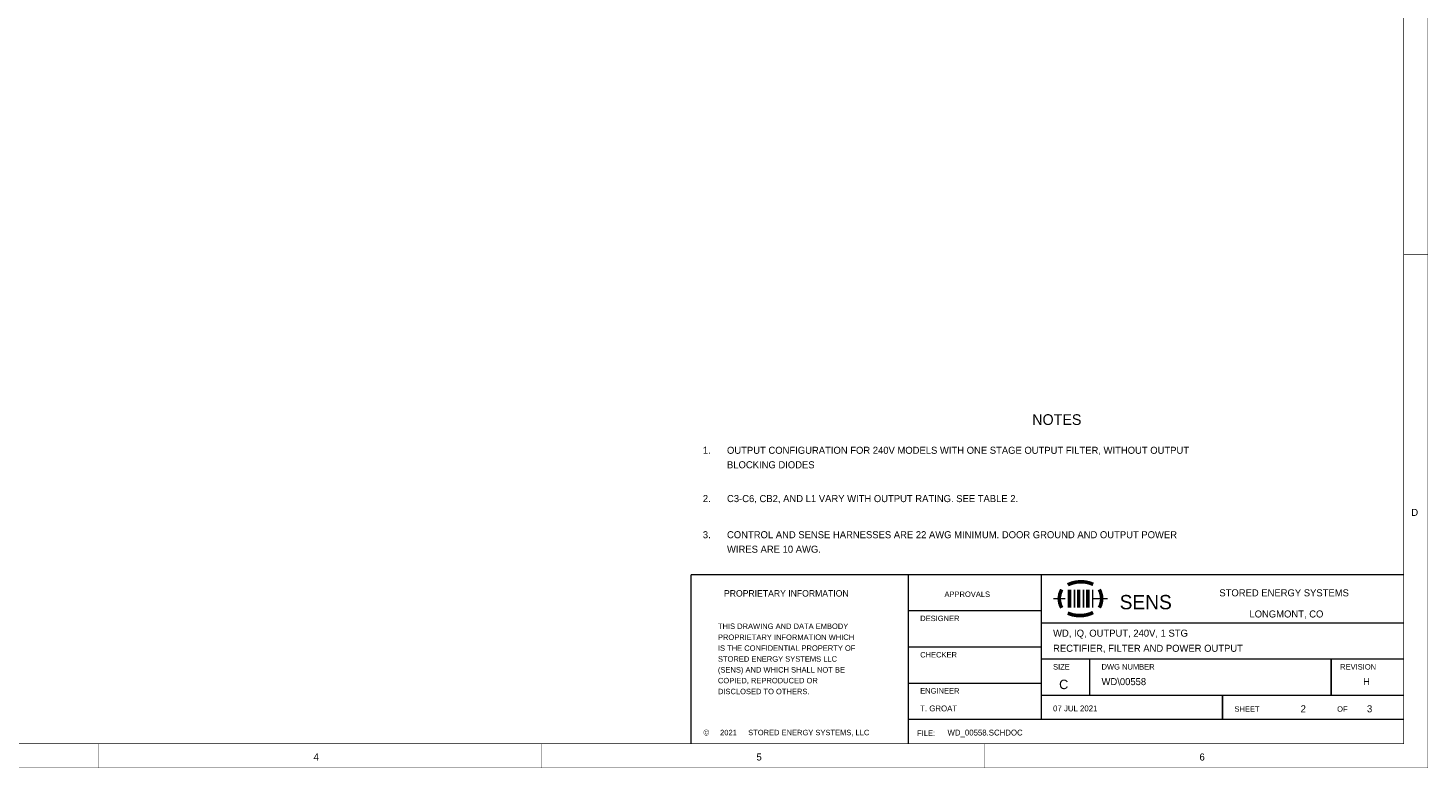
# Model space of a CAD drawing. Extents: x 0 to 22, y 0 to 17.
# Tile 28 of 56: x 10.4 to 22, y 0 to 6.1. Entities that reach past the tile are written whole.
import ezdxf

# ---------------------------------------------------------------- set-up
doc = ezdxf.new("R2010")
doc.units = 0
doc.layers.add('SHEET', color=255, linetype='CONTINUOUS')

msp = doc.modelspace()

# ---------------------------------------------------------------- linework, layer by layer
at = {"layer": 'SHEET', "const_width": 0.0039}
for points in [[(0.001, 17), (0.001, 0), (21.999, 0), (21.999, 17), (0.001, 17), (0.001, 17)], [(0.001, 17), (21.999, 17), (21.999, 0), (0.001, 0), (0.001, 17)], [(0.201, 16.8), (0.201, 0.199), (21.8, 0.199), (21.8, 16.8), (0.201, 16.8), (0.201, 16.8)], [(0.201, 16.8), (21.8, 16.8), (21.8, 0.199), (0.201, 0.199), (0.201, 16.8)]]:
    msp.add_lwpolyline(points, close=True, dxfattribs=at)
at = {"layer": 'SHEET'}
for points, const_width in [([(21.999, 4.25), (21.8, 4.25)], 0.0039), ([(15.9, 0.199), (15.9, 1.599)], 0.0118), ([(15.9, 1.599), (21.8, 1.599)], 0.0118), ([(17.7, 0.199), (17.7, 1.599)], 0.0118), ([(18.8, 0.4), (18.8, 1.599)], 0.0118), ([(19.23, 1.518), (19.223, 1.521), (19.217, 1.523), (19.211, 1.526), (19.204, 1.528), (19.198, 1.53), (19.191, 1.532), (19.185, 1.533), (19.178, 1.535), (19.171, 1.536), (19.165, 1.538), (19.158, 1.538), (19.151, 1.539), (19.145, 1.539), (19.138, 1.54), (19.131, 1.54), (19.125, 1.54), (19.118, 1.539), (19.111, 1.539), (19.105, 1.538), (19.098, 1.538), (19.091, 1.537), (19.085, 1.536), (19.078, 1.534), (19.071, 1.533), (19.064, 1.531), (19.059, 1.529), (19.052, 1.528), (19.045, 1.525), (19.039, 1.523), (19.033, 1.52), (19.026, 1.518), (19.02, 1.514)], 0.0295), ([(18.999, 1.4), (18.9, 1.4)], 0.0118), ([(18.97, 1.475), (18.968, 1.471), (18.965, 1.466), (18.964, 1.462), (18.961, 1.457), (18.959, 1.452), (18.958, 1.447), (18.956, 1.443), (18.954, 1.438), (18.953, 1.433), (18.953, 1.428), (18.952, 1.424), (18.951, 1.419), (18.95, 1.414), (18.95, 1.409), (18.949, 1.404), (18.949, 1.399), (18.949, 1.395), (18.95, 1.39), (18.95, 1.385), (18.951, 1.38), (18.952, 1.375), (18.953, 1.371), (18.953, 1.366), (18.954, 1.361), (18.956, 1.356), (18.958, 1.351), (18.959, 1.346), (18.961, 1.342), (18.964, 1.337), (18.965, 1.333), (18.968, 1.328), (18.97, 1.324)], 0.0295), ([(19.034, 1.475), (19.034, 1.325)], 0.0295), ([(19.075, 1.475), (19.075, 1.325)], 0.0118), ([(19.11, 1.475), (19.11, 1.325)], 0.0295), ([(19.15, 1.475), (19.15, 1.325)], 0.0118), ([(19.185, 1.475), (19.185, 1.325)], 0.0295), ([(19.225, 1.475), (19.225, 1.325)], 0.0118), ([(19.225, 1.4), (19.35, 1.4)], 0.0118), ([(19.28, 1.325), (19.282, 1.329), (19.285, 1.333), (19.287, 1.338), (19.289, 1.342), (19.291, 1.347), (19.292, 1.351), (19.293, 1.356), (19.295, 1.361), (19.296, 1.366), (19.297, 1.371), (19.298, 1.376), (19.299, 1.38), (19.299, 1.385), (19.3, 1.39), (19.3, 1.395), (19.3, 1.4), (19.3, 1.404), (19.3, 1.409), (19.299, 1.414), (19.299, 1.419), (19.298, 1.424), (19.297, 1.429), (19.296, 1.433), (19.295, 1.438), (19.293, 1.443), (19.292, 1.447), (19.291, 1.452), (19.289, 1.457), (19.287, 1.462), (19.285, 1.466), (19.282, 1.471), (19.28, 1.475)], 0.0295), ([(18.8, 1.3), (17.7, 1.3)], 0.0118), ([(19.019, 1.28), (19.026, 1.278), (19.032, 1.275), (19.039, 1.273), (19.045, 1.271), (19.052, 1.269), (19.058, 1.267), (19.064, 1.265), (19.071, 1.265), (19.078, 1.263), (19.085, 1.262), (19.091, 1.261), (19.098, 1.26), (19.105, 1.26), (19.111, 1.26), (19.118, 1.26), (19.125, 1.26), (19.131, 1.26), (19.138, 1.26), (19.145, 1.261), (19.151, 1.261), (19.158, 1.263), (19.165, 1.264), (19.171, 1.265), (19.178, 1.266), (19.185, 1.268), (19.191, 1.27), (19.197, 1.272), (19.204, 1.274), (19.21, 1.276), (19.216, 1.279), (19.223, 1.282), (19.229, 1.285)], 0.0295), ([(18.8, 1.199), (21.8, 1.199)], 0.0118), ([(18.8, 1), (17.7, 1)], 0.0118), ([(18.8, 0.9), (21.8, 0.9)], 0.0118), ([(19.2, 0.9), (19.2, 0.599)], 0.0118), ([(21.2, 0.9), (21.2, 0.599)], 0.0118), ([(18.8, 0.699), (17.7, 0.699)], 0.0118), ([(18.8, 0.599), (21.8, 0.599)], 0.0118), ([(20.3, 0.4), (20.3, 0.599)], 0.0118), ([(17.7, 0.4), (21.8, 0.4)], 0.0118), ([(11, 0), (11, 0.199)], 0.0039), ([(14.667, 0), (14.667, 0.199)], 0.0039), ([(18.333, 0), (18.333, 0.199)], 0.0039), ([(21.999, 0), (21.999, 0.199)], 0.0039)]:
    msp.add_lwpolyline(points, dxfattribs=dict(at, const_width=const_width))

# ---------------------------------------------------------------- texts
for s, height, p in [('NOTES', 0.0885, (18.725, 2.838)), ('1.', 0.0584, (15.999, 2.599)), ('OUTPUT CONFIGURATION FOR 240V MODELS WITH ONE STAGE OUTPUT FILTER, WITHOUT OUTPUT ', 0.05843, (16.199, 2.599)), ('BLOCKING DIODES', 0.05843, (16.199, 2.479)), ('2.', 0.0584, (15.999, 2.199)), ('C3-C6, CB2, AND L1 VARY WITH OUTPUT RATING. SEE TABLE 2.', 0.05843, (16.199, 2.199)), ('D', 0.0584, (21.863, 2.085)), ('3.', 0.0584, (15.999, 1.9)), ('CONTROL AND SENSE HARNESSES ARE 22 AWG MINIMUM. DOOR GROUND AND OUTPUT POWER ', 0.05843, (16.199, 1.9)), ('WIRES ARE 10 AWG.', 0.05843, (16.199, 1.78)), ('PROPRIETARY INFORMATION', 0.05342, (16.174, 1.417)), ('APPROVALS', 0.0451, (17.999, 1.414)), ('SENS', 0.1185, (19.449, 1.312)), ('STORED ENERGY SYSTEMS', 0.05843, (20.274, 1.419)), ('LONGMONT, CO', 0.05843, (20.523, 1.244)), ('THIS DRAWING AND DATA EMBODY ', 0.04508, (16.124, 1.149)), ('DESIGNER', 0.0451, (17.798, 1.214)), ('PROPRIETARY INFORMATION WHICH ', 0.04508, (16.124, 1.058)), ('WD, IQ, OUTPUT, 240V, 1 STG', 0.05843, (18.898, 1.085)), ('IS THE CONFIDENTIAL PROPERTY OF ', 0.04508, (16.124, 0.968)), ('CHECKER', 0.0451, (17.798, 0.913)), ('RECTIFIER, FILTER AND POWER OUTPUT', 0.05843, (18.898, 0.96)), ('STORED ENERGY SYSTEMS LLC ', 0.04508, (16.124, 0.878)), ('(SENS) AND WHICH SHALL NOT BE ', 0.04508, (16.124, 0.788)), ('SIZE', 0.0451, (18.898, 0.813)), ('DWG NUMBER', 0.0451, (19.299, 0.813)), ('REVISION', 0.0451, (21.274, 0.813)), ('COPIED, REPRODUCED OR ', 0.04508, (16.124, 0.699)), ('C', 0.0785, (18.948, 0.651)), ('WD\\00558', 0.0584, (19.299, 0.684)), ('H', 0.0584, (21.464, 0.684)), ('DISCLOSED TO OTHERS.', 0.04508, (16.124, 0.609)), ('ENGINEER', 0.0451, (17.798, 0.614)), ('T. GROAT', 0.0484, (17.798, 0.467)), ('07 JUL 2021', 0.04841, (18.898, 0.467)), ('SHEET', 0.0451, (20.399, 0.464)), ('2', 0.0584, (20.947, 0.459)), ('OF', 0.0451, (21.249, 0.464)), ('3', 0.0584, (21.496, 0.459)), ('© ', 0.0484, (16.004, 0.267)), ('2021', 0.0451, (16.142, 0.269)), ('STORED ENERGY SYSTEMS, LLC', 0.04508, (16.374, 0.269)), ('FILE:', 0.0451, (17.773, 0.264)), ('WD_00558.SCHDOC', 0.04841, (18.024, 0.267)), ('4', 0.0584, (12.777, 0.06)), ('5', 0.0584, (16.443, 0.06)), ('6', 0.0584, (20.11, 0.06))]:
    msp.add_text(s, height=height, dxfattribs=at).set_placement(p)

doc.saveas('drawing.dxf')
